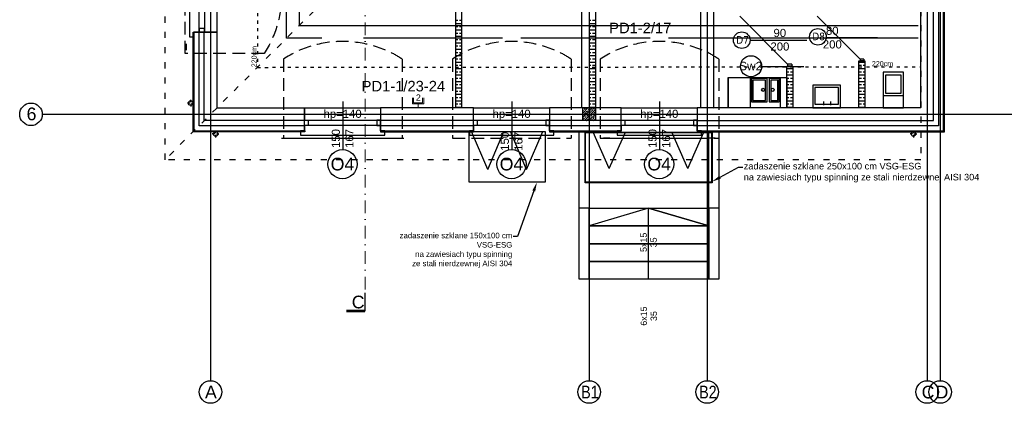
# Model space of a CAD drawing. Header units: millimetres. Extents: x -7023 to 53801, y 9849 to 33561.
# Tile 129 of 256: x 14311 to 16251, y 15053 to 15809. Entities that reach past the tile are written whole.
import ezdxf
from ezdxf.enums import TextEntityAlignment as Align

# ---------------------------------------------------------------- set-up
doc = ezdxf.new("R2010")
doc.units = ezdxf.units.MM
for name, pattern in [('ACAD_ISO03W100', [30, 12, -18]), ('DASHDOT', [1, 0.5, -0.25, 0, -0.25]), ('DASHED2', [0.375, 0.25, -0.125])]:
    doc.linetypes.add(name, pattern=pattern)
doc.layers.add('.IE_podklad', color=252, linetype='Continuous')
doc.layers.add('IE_LAN', color=5, linetype='Continuous', lineweight=9)
doc.styles.add('Arial', font='arial.ttf', dxfattribs={"height": 125})
doc.styles.add('Opisowy', font='arial.ttf')
doc.styles.get("Standard").update_dxf_attribs({"font": 'arial.ttf'})
doc.linetypes.add('ZIGZAG', pattern='A,0.00254,-5.08,[131,ltypeshp.shx,S=5.08,R=0,X=-5.08,Y=0],-10.16,[131,ltypeshp.shx,S=5.08,R=180,X=5.08,Y=0],-5.08', length=20.32254)

# ---------------------------------------------------------------- blocks, each defined once
blk = doc.blocks.new('*U62')
at = {"layer": 'IE_LAN', "lineweight": 20}
for p, q in [((-13644.9, -15940.4), (-13644.9, -15928.5)), ((-13622.5, -15940.4), (-13644.9, -15940.4)), ((-13642.6, -15938), (-13642.6, -15928.5)), ((-13624.7, -15938), (-13642.6, -15938)), ((-13633.7, -15947.6), (-13633.7, -15940.4)), ((-13624.7, -15938), (-13624.7, -15928.5)), ((-13622.5, -15940.4), (-13622.5, -15928.5))]:
    blk.add_line(p, q, dxfattribs=at)
at = {"layer": 'IE_LAN', "ltscale": 25, "insert": (-13638, -15921.5), "char_height": 12.39, "attachment_point": 1}
blk.add_mtext_dynamic_manual_height_columns('{\\C256;2}', width=0.263, gutter_width=62, heights=[-12.4], dxfattribs=at)

msp = doc.modelspace()

# ---------------------------------------------------------------- linework, layer by layer
at = {"layer": '.IE_podklad', "ltscale": 25}
for p, q in [((14687.4, 17190), (14687.4, 15097.9)), ((15433.4, 17190), (15433.4, 15097.9)), ((15665.9, 17190), (15665.9, 15097.9)), ((16099.4, 17190), (16099.4, 15097.9)), ((16124.9, 17190), (16124.9, 15097.9)), ((14357.9, 15622.7), (17656.9, 15622.7))]:
    msp.add_line(p, q, dxfattribs=at)
at = {"layer": '.IE_podklad', "linetype": 'ACAD_ISO03W100'}
for p, q in [((14597.9, 15533.2), (14597.9, 16842.2)), ((16086.9, 16458.2), (16086.9, 15533.2)), ((15060.4, 15995.7), (14597.9, 15533.2)), ((16086.9, 15533.2), (14597.9, 15533.2))]:
    msp.add_line(p, q, dxfattribs=at)
at = {"layer": '.IE_podklad', "linetype": 'ACAD_ISO03W100', "ltscale": 0.5}
for p, q in [((14779.7, 16842.2), (14779.7, 15715.2)), ((14779.7, 15715.2), (16086.8, 15716.4))]:
    msp.add_line(p, q, dxfattribs=at)
at = {"layer": '.IE_podklad'}
for p, q in [((14862.4, 16836.7), (14862.4, 15797.7)), ((15170.9, 15635.2), (15170.9, 16135.2)), ((15182.9, 15635.2), (15182.9, 16135.2)), ((15433.4, 16135.2), (15433.4, 15635.2)), ((15445.9, 16063.2), (15445.9, 15635.2)), ((14699.6, 15933.6), (14699.6, 15784.2)), ((16111.9, 15610.2), (16111.9, 15920.8)), ((16131.9, 15590.2), (16131.9, 15920.8)), ((16133.9, 15588.2), (16133.9, 15920.8)), ((14837.4, 15772.7), (14837.4, 15841.1)), ((16086.9, 15635.2), (16086.7, 15841.7)), ((15824.5, 15721.7), (15730.5, 15815.7)), ((15967.2, 15731.3), (15882.5, 15816.1)), ((14862.4, 15797.7), (16081.4, 15797.7)), ((15170.9, 15808.1), (15174.5, 15808.1)), ((15170.9, 15801.8), (15182.9, 15801.8)), ((15170.9, 15795.4), (15174.5, 15795.4)), ((15177.7, 15808.1), (15182.9, 15808.1)), ((15177.7, 15795.4), (15182.9, 15795.4)), ((15433.4, 15808.1), (15437, 15808.1)), ((15433.4, 15801.8), (15445.4, 15801.8)), ((15433.4, 15795.4), (15437, 15795.4)), ((15440.2, 15808.1), (15445.4, 15808.1)), ((15440.2, 15795.4), (15445.4, 15795.4)), ((14652.9, 15588.2), (14652.9, 15784.2)), ((14652.9, 15784.2), (14654.9, 15784.2)), ((14699.6, 15784.2), (14654.6, 15784.2)), ((14674.6, 15784.2), (14654.6, 15784.2)), ((14654.6, 15784.2), (14654.6, 15610.2)), ((14906.7, 15772.7), (14837.4, 15772.7)), ((15262.6, 15772.7), (14988.9, 15772.7)), ((15170.9, 15789.1), (15182.9, 15789.1)), ((15170.9, 15782.7), (15174.5, 15782.7)), ((15170.9, 15776.4), (15182.9, 15776.4)), ((15177.7, 15782.7), (15182.9, 15782.7)), ((15553.6, 15772.7), (15299, 15772.7)), ((15433.4, 15789.1), (15445.4, 15789.1)), ((15433.4, 15782.7), (15437, 15782.7)), ((15433.4, 15776.4), (15445.4, 15776.4)), ((15440.2, 15782.7), (15445.4, 15782.7)), ((16081.4, 15772.7), (15590, 15772.7)), ((15900.5, 15773.7), (16001.7, 15773.7)), ((14640.4, 15749.2), (14640.4, 15761.7)), ((15170.9, 15770), (15174.5, 15770)), ((15170.9, 15763.7), (15182.9, 15763.7)), ((15170.9, 15757.3), (15174.5, 15757.3)), ((15177.7, 15770), (15182.9, 15770)), ((15177.7, 15757.3), (15182.9, 15757.3)), ((15433.4, 15770), (15437, 15770)), ((15433.4, 15763.7), (15445.4, 15763.7)), ((15433.4, 15757.3), (15437, 15757.3)), ((15440.2, 15770), (15445.4, 15770)), ((15440.2, 15757.3), (15445.4, 15757.3)), ((15750.4, 15768.7), (15862.6, 15768.7)), ((15170.9, 15751), (15182.9, 15751)), ((15170.9, 15744.6), (15174.5, 15744.6)), ((15170.9, 15738.3), (15182.9, 15738.3)), ((15177.7, 15744.6), (15182.9, 15744.6)), ((15433.4, 15751), (15445.4, 15751)), ((15433.4, 15744.6), (15437, 15744.6)), ((15433.4, 15738.3), (15445.4, 15738.3)), ((15440.2, 15744.6), (15445.4, 15744.6)), ((15170.9, 15731.9), (15174.5, 15731.9)), ((15170.9, 15725.6), (15182.9, 15725.6)), ((15170.9, 15719.2), (15174.5, 15719.2)), ((15177.7, 15731.9), (15182.9, 15731.9)), ((15177.7, 15719.2), (15182.9, 15719.2)), ((15433.4, 15731.9), (15437, 15731.9)), ((15433.4, 15725.6), (15445.4, 15725.6)), ((15433.4, 15719.2), (15437, 15719.2)), ((15440.2, 15731.9), (15445.4, 15731.9)), ((15440.2, 15719.2), (15445.4, 15719.2)), ((15772.8, 15717), (15856.4, 15717)), ((15822.9, 15635.2), (15822.9, 15717.7)), ((15822.9, 15717.7), (15834.9, 15717.7)), ((15824.5, 15721.7), (15824.5, 15717.7)), ((15832.5, 15721.7), (15824.5, 15721.7)), ((15832.5, 15717.7), (15824.5, 15717.7)), ((15832.5, 15721.7), (15832.5, 15717.7)), ((15834.9, 15717.7), (15834.9, 15635.2)), ((15964.9, 15635.2), (15964.9, 15727.7)), ((15964.9, 15727.7), (15976.9, 15727.7)), ((15964.9, 15725.6), (15976.9, 15725.6)), ((15964.9, 15719.2), (15970.1, 15719.2)), ((15967.2, 15731.3), (15967.2, 15727.7)), ((15974.5, 15731.3), (15967.2, 15731.3)), ((15974.5, 15727.7), (15967.2, 15727.7)), ((15973.3, 15719.2), (15976.9, 15719.2)), ((15974.5, 15731.3), (15974.5, 15727.7)), ((15976.9, 15727.7), (15976.9, 15635.2)), ((15170.9, 15712.9), (15182.9, 15712.9)), ((15170.9, 15706.5), (15174.5, 15706.5)), ((15170.9, 15700.2), (15182.9, 15700.2)), ((15177.7, 15706.5), (15182.9, 15706.5)), ((15433.4, 15712.9), (15445.4, 15712.9)), ((15433.4, 15706.5), (15437, 15706.5)), ((15433.4, 15700.2), (15445.4, 15700.2)), ((15440.2, 15706.5), (15445.4, 15706.5)), ((15707.2, 15635.2), (15707.2, 15695.2)), ((15707.2, 15695.2), (15707.2, 15695.2)), ((15707.2, 15695.2), (15707.2, 15635.2)), ((15707.2, 15635.2), (15707.2, 15695.2)), ((15707.2, 15695.2), (15812.7, 15695.2)), ((15812.7, 15695.2), (15812.7, 15695.2)), ((15812.7, 15695.2), (15812.7, 15695.2)), ((15812.7, 15695.2), (15822.9, 15695.2)), ((15822.9, 15712.9), (15834.9, 15712.9)), ((15822.9, 15706.5), (15827.2, 15706.5)), ((15822.9, 15700.2), (15834.9, 15700.2)), ((15822.9, 15695.2), (15822.9, 15635.2)), ((15822.9, 15635.2), (15822.9, 15695.2)), ((15822.9, 15695.2), (15822.9, 15695.2)), ((15822.9, 15695.2), (15822.9, 15635.2)), ((15830.4, 15706.5), (15834.9, 15706.5)), ((15964.9, 15712.9), (15976.9, 15712.9)), ((15964.9, 15706.5), (15970.1, 15706.5)), ((15964.9, 15700.2), (15976.9, 15700.2)), ((15973.3, 15706.5), (15976.9, 15706.5)), ((15170.9, 15693.8), (15174.5, 15693.8)), ((15170.9, 15687.5), (15182.9, 15687.5)), ((15170.9, 15681.1), (15174.5, 15681.1)), ((15177.7, 15693.8), (15182.9, 15693.8)), ((15177.7, 15681.1), (15182.9, 15681.1)), ((15433.4, 15693.8), (15437, 15693.8)), ((15433.4, 15687.5), (15445.4, 15687.5)), ((15433.4, 15681.1), (15437, 15681.1)), ((15440.2, 15693.8), (15445.4, 15693.8)), ((15440.2, 15681.1), (15445.4, 15681.1)), ((15822.9, 15693.8), (15827.2, 15693.8)), ((15822.9, 15687.5), (15834.9, 15687.5)), ((15822.9, 15681.1), (15827.2, 15681.1)), ((15830.4, 15693.8), (15834.9, 15693.8)), ((15830.4, 15681.1), (15834.9, 15681.1)), ((15964.9, 15693.8), (15970.1, 15693.8)), ((15964.9, 15687.5), (15976.9, 15687.5)), ((15964.9, 15681.1), (15970.1, 15681.1)), ((15973.3, 15693.8), (15976.9, 15693.8)), ((15973.3, 15681.1), (15976.9, 15681.1)), ((15170.9, 15674.8), (15182.9, 15674.8)), ((15170.9, 15668.4), (15174.5, 15668.4)), ((15170.9, 15662.1), (15182.9, 15662.1)), ((15177.7, 15668.4), (15182.9, 15668.4)), ((15433.4, 15674.8), (15445.4, 15674.8)), ((15433.4, 15668.4), (15437, 15668.4)), ((15433.4, 15662.1), (15445.4, 15662.1)), ((15440.2, 15668.4), (15445.4, 15668.4)), ((15822.9, 15674.8), (15834.9, 15674.8)), ((15822.9, 15668.4), (15827.2, 15668.4)), ((15822.9, 15662.1), (15834.9, 15662.1)), ((15830.4, 15668.4), (15834.9, 15668.4)), ((15964.9, 15674.8), (15976.9, 15674.8)), ((15964.9, 15668.4), (15970.1, 15668.4)), ((15964.9, 15662.1), (15976.9, 15662.1)), ((15973.3, 15668.4), (15976.9, 15668.4)), ((14947.8, 15647.8), (14947.8, 15553.1)), ((15170.9, 15655.7), (15174.5, 15655.7)), ((15170.9, 15649.4), (15182.9, 15649.4)), ((15170.9, 15643), (15174.5, 15643)), ((15170.9, 15636.7), (15182.9, 15636.7)), ((15177.7, 15655.7), (15182.9, 15655.7)), ((15177.7, 15643), (15182.9, 15643)), ((15280.8, 15647.8), (15280.8, 15553.1)), ((15433.4, 15655.7), (15437, 15655.7)), ((15433.4, 15649.4), (15445.4, 15649.4)), ((15433.4, 15643), (15437, 15643)), ((15433.4, 15636.7), (15445.4, 15636.7)), ((15440.2, 15655.7), (15445.4, 15655.7)), ((15440.2, 15643), (15445.4, 15643)), ((15571.8, 15647.8), (15571.8, 15553.1)), ((15822.9, 15655.7), (15827.2, 15655.7)), ((15822.9, 15649.4), (15834.9, 15649.4)), ((15822.9, 15643), (15827.2, 15643)), ((15822.9, 15636.7), (15834.9, 15636.7)), ((15830.4, 15655.7), (15834.9, 15655.7)), ((15830.4, 15643), (15834.9, 15643)), ((15895.8, 15640.4), (15895.8, 15647.9)), ((15909.5, 15640.4), (15909.5, 15647.9)), ((15964.9, 15655.7), (15970.1, 15655.7)), ((15964.9, 15649.4), (15976.9, 15649.4)), ((15964.9, 15643), (15970.1, 15643)), ((15964.9, 15636.7), (15976.9, 15636.7)), ((15973.3, 15655.7), (15976.9, 15655.7)), ((15973.3, 15643), (15976.9, 15643)), ((14872.5, 15590.2), (14872.5, 15635.2)), ((14873.1, 15635.2), (15022.5, 15635.2)), ((15022.5, 15635.2), (15022.5, 15610.2)), ((15205.5, 15635.2), (15022.5, 15635.2)), ((15022.5, 15635.2), (15022.5, 15590.2)), ((15205.5, 15590.2), (15205.5, 15635.2)), ((15205.5, 15610.2), (15205.5, 15635.2)), ((15206.1, 15635.2), (15355.5, 15635.2)), ((15355.5, 15635.2), (15355.5, 15590.2)), ((15355.5, 15635.2), (15355.5, 15610.2)), ((15496.5, 15635.2), (15355.5, 15635.2)), ((15420.9, 15634), (15422, 15635.2)), ((15420.9, 15625), (15431, 15635.2)), ((15420.9, 15616.1), (15440, 15635.2)), ((15420.9, 15635.2), (15445.9, 15635.2)), ((15420.9, 15610.2), (15420.9, 15635.2)), ((15420.9, 15629.5), (15422.2, 15630.9)), ((15421.1, 15620.8), (15423.3, 15623)), ((15423.3, 15632), (15425.6, 15634.3)), ((15424, 15610.2), (15445.9, 15632.1)), ((15424.5, 15624.2), (15426.7, 15626.4)), ((15425.6, 15616.3), (15427.8, 15618.5)), ((15427.8, 15627.5), (15430.1, 15629.8)), ((15428.9, 15619.7), (15431.2, 15621.9)), ((15431.2, 15630.9), (15433.4, 15633.1)), ((15432.3, 15623), (15434.6, 15625.3)), ((15433, 15610.2), (15445.9, 15623.1)), ((15433.4, 15615.2), (15435.7, 15617.4)), ((15434.6, 15634.3), (15435.5, 15635.2)), ((15435.7, 15626.4), (15437.9, 15628.6)), ((15436.8, 15618.5), (15439, 15620.8)), ((15439, 15629.8), (15441.3, 15632)), ((15440.2, 15621.9), (15442.4, 15624.2)), ((15442.4, 15633.1), (15444.5, 15635.2)), ((15443.5, 15625.3), (15445.8, 15627.5)), ((15444.7, 15617.4), (15445.9, 15618.6)), ((15445.9, 15635.2), (15445.9, 15610.2)), ((15496.5, 15610.2), (15496.5, 15635.2)), ((15496.5, 15590.2), (15496.5, 15635.2)), ((15497.1, 15635.2), (15646.5, 15635.2)), ((16086.9, 15635.2), (15646.5, 15635.2)), ((15646.5, 15635.2), (15646.5, 15610.2)), ((15646.5, 15635.2), (15646.5, 15590.2)), ((14654.6, 15610.2), (14654.6, 15590.2)), ((14872.5, 15590.2), (14872.5, 15610.2)), ((15205.5, 15610.2), (15022.5, 15610.2)), ((15022.5, 15610.2), (15022.5, 15590.2)), ((15205.5, 15590.2), (15205.5, 15610.2)), ((15496.5, 15610.2), (15355.5, 15610.2)), ((15355.5, 15610.2), (15355.5, 15590.2)), ((15420.9, 15611.6), (15421.1, 15611.8)), ((15445.9, 15610.2), (15420.9, 15610.2)), ((15422.2, 15612.9), (15424.5, 15615.2)), ((15428.5, 15610.2), (15428.9, 15610.7)), ((15430.1, 15611.8), (15432.3, 15614.1)), ((15437.9, 15610.7), (15440.2, 15612.9)), ((15441.3, 15614.1), (15443.5, 15616.3)), ((15441.9, 15610.2), (15445.9, 15614.1)), ((15496.5, 15590.2), (15496.5, 15610.2)), ((15646.5, 15610.2), (16111.9, 15610.2)), ((15646.5, 15610.2), (15646.5, 15590.2)), ((14873.1, 15588.2), (14652.9, 15588.2)), ((14654.6, 15590.2), (14872.5, 15590.2)), ((14873.1, 15590.2), (14873.1, 15588.2)), ((15022.5, 15590.2), (15205.5, 15590.2)), ((15022.5, 15590.2), (15022.5, 15588.2)), ((15022.5, 15588.2), (15205.5, 15588.2)), ((15196.9, 15588.7), (15346.9, 15588.7)), ((15196.9, 15488.7), (15196.9, 15588.7)), ((15233.6, 15513.7), (15201.9, 15588.7)), ((15205.5, 15588.2), (15205.5, 15590.2)), ((15233.6, 15513.7), (15265.4, 15588.7)), ((15310.1, 15513.7), (15278.3, 15588.7)), ((15310.1, 15513.7), (15341.9, 15588.7)), ((15346.9, 15588.7), (15346.9, 15488.7)), ((15355.5, 15590.2), (15496.5, 15590.2)), ((15355.5, 15590.2), (15355.5, 15588.2)), ((15355.5, 15588.2), (15496.5, 15588.2)), ((15413.9, 15588.2), (15433.5, 15588.2)), ((15413.9, 15297.8), (15413.9, 15588.2)), ((15433.5, 15588.2), (15433.5, 15297.8)), ((15496.5, 15588.2), (15496.5, 15590.2)), ((15646.5, 15590.2), (16131.9, 15590.2)), ((15646.5, 15590.2), (15646.5, 15588.2)), ((15646.5, 15588.2), (16131.9, 15588.2)), ((15669.5, 15588.2), (15689.2, 15588.2)), ((15669.5, 15297.8), (15669.5, 15588.2)), ((15689.2, 15588.2), (15689.2, 15297.8)), ((16131.9, 15588.2), (16133.9, 15588.2)), ((14827.4, 15575.7), (15068.2, 15575.7)), ((15474.2, 15575.7), (15461.7, 15575.7)), ((15474.2, 15575.7), (15669.4, 15575.7)), ((15681.9, 15575.7), (15669.4, 15575.7)), ((15346.9, 15488.7), (15196.9, 15488.7)), ((15433.4, 15437.8), (15413.9, 15437.8)), ((15433.5, 15437.8), (15669.5, 15437.8)), ((15433.5, 15402.8), (15433.5, 15437.8)), ((15550.7, 15437.8), (15433.5, 15402.8)), ((15550.7, 15297.8), (15550.7, 15437.8)), ((15550.7, 15437.8), (15669.5, 15402.8)), ((15669.5, 15402.8), (15550.7, 15437.8)), ((15669.5, 15437.8), (15669.5, 15402.8)), ((15688.9, 15437.8), (15669.5, 15437.8)), ((15669.5, 15402.8), (15433.5, 15402.8)), ((15433.5, 15402.8), (15669.5, 15402.8)), ((15433.5, 15367.8), (15433.5, 15402.8)), ((15669.5, 15402.8), (15669.5, 15367.8)), ((15669.5, 15367.8), (15433.5, 15367.8)), ((15433.5, 15367.8), (15669.5, 15367.8)), ((15433.5, 15332.8), (15433.5, 15367.8)), ((15669.5, 15367.8), (15669.5, 15332.8)), ((15669.5, 15332.8), (15433.5, 15332.8)), ((15433.5, 15332.8), (15669.5, 15332.8)), ((15433.5, 15297.8), (15433.5, 15332.8)), ((15669.5, 15332.8), (15669.5, 15297.8)), ((15433.5, 15297.8), (15413.9, 15297.8)), ((15669.5, 15297.8), (15433.5, 15297.8)), ((15689.2, 15297.8), (15669.5, 15297.8))]:
    msp.add_line(p, q, dxfattribs=at)
at = {"layer": '.IE_podklad', "ltscale": 0.5}
for p, q in [((15653.3, 15635.9), (15653.4, 16356.2)), ((15678.4, 16356.2), (15678.3, 15634.5)), ((15418.5, 16135.2), (15418.5, 15635.2)), ((15678.3, 15634.5), (15653.3, 15635.9))]:
    msp.add_line(p, q, dxfattribs=at)
at = {"layer": '.IE_podklad', "linetype": 'DASHED2', "ltscale": 100}
for p, q in [((14637.2, 15742.3), (14637.2, 15976.2)), ((14792.9, 15742.3), (14637.2, 15742.3)), ((14830.9, 15731.4), (14830.9, 15575.7)), ((15064.7, 15731.4), (15064.7, 15575.7)), ((15163.9, 15731.4), (15163.9, 15575.7)), ((15397.7, 15731.4), (15397.7, 15575.7)), ((15454.9, 15731.4), (15454.9, 15575.7)), ((15688.7, 15731.4), (15688.7, 15575.7)), ((14830.9, 15575.7), (15064.7, 15575.7)), ((15163.9, 15575.7), (15397.7, 15575.7)), ((15454.9, 15575.7), (15688.7, 15575.7))]:
    msp.add_line(p, q, dxfattribs=at)
at = {"layer": '.IE_podklad', "linetype": 'ZIGZAG'}
for p, q in [((16122.1, 15920.8), (16122.1, 15600.2)), ((14665, 15600.2), (14665, 15784.6)), ((14872.5, 15600.2), (14665, 15600.2)), ((15205.5, 15600.2), (15022.5, 15600.2)), ((15496.5, 15600.2), (15355.5, 15600.2)), ((16122.1, 15600.2), (15646.5, 15600.2))]:
    msp.add_line(p, q, dxfattribs=at)
at = {"layer": '.IE_podklad', "lineweight": 30}
for p, q in [((14674.6, 15610.2), (14674.6, 15784.2)), ((14674.6, 15610.2), (14674.6, 15784.2)), ((14674.6, 15784.2), (14699.9, 15784.2)), ((14699.9, 15784.2), (14699.9, 15635.2)), ((14699.9, 15635.2), (14872.5, 15635.2)), ((14872.5, 15635.2), (14872.5, 15610.2)), ((14872.5, 15610.2), (14674.6, 15610.2))]:
    msp.add_line(p, q, dxfattribs=at)
at = {"layer": '.IE_podklad', "linetype": 'Continuous'}
for p, q in [((14646.8, 15644.8), (14641.8, 15644.8)), ((14648.5, 15646.5), (14648.5, 15651.5)), ((14648.5, 15643.1), (14648.5, 15638.1)), ((14650.2, 15644.8), (14655.2, 15644.8)), ((14695.7, 15584), (14690.7, 15584)), ((14697.4, 15585.7), (14697.4, 15590.7)), ((14697.4, 15582.3), (14697.4, 15577.3)), ((14699.1, 15584), (14704.1, 15584)), ((16070.7, 15584), (16065.7, 15584)), ((16072.4, 15585.7), (16072.4, 15590.7)), ((16072.4, 15582.3), (16072.4, 15577.3)), ((16074.1, 15584), (16079.1, 15584))]:
    msp.add_line(p, q, dxfattribs=at)
at = {"layer": '.IE_podklad', "linetype": 'ByBlock'}
for p, q in [((15425.5, 15587.8), (15675.5, 15587.8)), ((15425.5, 15487.8), (15425.5, 15587.8)), ((15426.5, 15586.8), (15674.5, 15586.8)), ((15426.5, 15488.8), (15426.5, 15586.8)), ((15473.1, 15516.1), (15441.3, 15587.8)), ((15473.1, 15516.1), (15504.9, 15587.8)), ((15627.9, 15516.1), (15596.1, 15587.8)), ((15627.9, 15516.1), (15659.7, 15587.8)), ((15674.5, 15586.8), (15674.5, 15488.8)), ((15675.5, 15587.8), (15675.5, 15487.8)), ((15675.5, 15487.8), (15425.5, 15487.8)), ((15674.5, 15488.8), (15426.5, 15488.8))]:
    msp.add_line(p, q, dxfattribs=at)
at = {"layer": '.IE_podklad', "linetype": 'ByBlock', "lineweight": -2}
for p, q in [((15728, 15518.7), (15736, 15518.7)), ((15292, 15382.3), (15284, 15382.3))]:
    msp.add_line(p, q, dxfattribs=at)
at = {"layer": '.IE_podklad', "linetype": 'DASHDOT', "lineweight": 13, "ltscale": 50}
msp.add_lwpolyline([(14991.8, 17156.5), (14991.8, 15271)], dxfattribs=at)
at = {"layer": '.IE_podklad'}
for points in [[(14654.6, 15934.2), (14654.6, 15942.2), (14645.7, 15942.2), (14645.7, 15775.6), (14654.6, 15775.6), (14654.6, 15784.2), (14664.8, 15784.2), (14664.8, 15934.2)], [(14675.4, 15934.2), (14675.4, 15784.2), (14664.8, 15784.2), (14664.8, 15934.2)], [(14675.4, 15784.2), (14675.4, 15791.4), (14664.8, 15791.4), (14664.8, 15784.2)], [(15810.1, 15695.2), (15810.1, 15635.2), (15751.1, 15635.2), (15751.1, 15695.2)], [(16012.8, 15705.7), (16012.8, 15635.7), (16052.8, 15635.7), (16052.8, 15705.7)], [(16047.8, 15700.7), (16047.8, 15663.8), (16017.8, 15663.8), (16017.8, 15700.7)], [(15784.1, 15693.2), (15753.1, 15693.2), (15753.1, 15647.2), (15784.1, 15647.2)], [(15781.1, 15690.2), (15756.1, 15690.2), (15756.1, 15650.2), (15781.1, 15650.2)], [(15808.1, 15693.2), (15788.1, 15693.2), (15788.1, 15647.2), (15808.1, 15647.2)], [(15805.1, 15690.2), (15791.1, 15690.2), (15791.1, 15650.2), (15805.1, 15650.2)], [(15874, 15635.2), (15929, 15635.2), (15929, 15679.9), (15874, 15679.9)], [(15878.2, 15642.7), (15924.9, 15642.7), (15924.9, 15675.7), (15878.2, 15675.7)], [(16052.8, 15635.7), (16052.8, 15658.8), (16012.8, 15658.8), (16012.8, 15635.7)], [(14872.5, 15590.2), (14864.5, 15590.2), (14864.5, 15581.4), (15031.1, 15581.4), (15031.1, 15590.2), (15022.5, 15590.2), (15022.5, 15600.4), (14872.5, 15600.4)], [(14872.5, 15611), (15022.5, 15611), (15022.5, 15600.4), (14872.5, 15600.4)], [(14872.5, 15611), (14879.7, 15611), (14879.7, 15600.4), (14872.5, 15600.4)], [(15022.5, 15611), (15015.3, 15611), (15015.3, 15600.4), (15022.5, 15600.4)], [(15205.5, 15590.2), (15197.5, 15590.2), (15197.5, 15581.4), (15364.1, 15581.4), (15364.1, 15590.2), (15355.5, 15590.2), (15355.5, 15600.4), (15205.5, 15600.4)], [(15205.5, 15611), (15355.5, 15611), (15355.5, 15600.4), (15205.5, 15600.4)], [(15205.5, 15611), (15212.7, 15611), (15212.7, 15600.4), (15205.5, 15600.4)], [(15355.5, 15611), (15348.3, 15611), (15348.3, 15600.4), (15355.5, 15600.4)], [(15496.5, 15590.2), (15488.5, 15590.2), (15488.5, 15581.4), (15655.1, 15581.4), (15655.1, 15590.2), (15646.5, 15590.2), (15646.5, 15600.4), (15496.5, 15600.4)], [(15496.5, 15611), (15646.5, 15611), (15646.5, 15600.4), (15496.5, 15600.4)], [(15496.5, 15611), (15503.7, 15611), (15503.7, 15600.4), (15496.5, 15600.4)], [(15646.5, 15611), (15639.3, 15611), (15639.3, 15600.4), (15646.5, 15600.4)]]:
    msp.add_lwpolyline(points, close=True, dxfattribs=at)
at = {"layer": '.IE_podklad', "linetype": 'ByBlock', "lineweight": -2}
for points in [[(15691.3, 15498.6), (15728, 15518.7)], [(15324.3, 15471.8), (15292, 15382.3)]]:
    msp.add_lwpolyline(points, dxfattribs=at)
at = {"layer": '.IE_podklad', "lineweight": 30, "ltscale": 25}
msp.add_lwpolyline([(14991.8, 15235.1), (14991.8, 15271)], dxfattribs=at)
at = {"layer": '.IE_podklad', "ltscale": 25, "const_width": 5}
msp.add_lwpolyline([(14954.8, 15235.1), (14991.8, 15235.1)], dxfattribs=at)
at = {"layer": '.IE_podklad', "linetype": 'Continuous'}
for centre, radius in [((15734.1, 15768.7), 16.3), ((15884.2, 15775.3), 16.3), ((14333.7, 15622.7), 22.2), ((14648.5, 15644.8), 4.5), ((14697.4, 15584), 4.5), ((16072.4, 15584), 4.5), ((14687.4, 15075.7), 22.2), ((15433.4, 15075.7), 22.2), ((15665.9, 15075.7), 22.2), ((16099.4, 15075.7), 22.2), ((16124.9, 15075.7), 22.2)]:
    msp.add_circle(centre, radius, dxfattribs=at)
at = {"layer": '.IE_podklad'}
for centre, radius in [((15752.5, 15717.4), 20.8), ((15776.3, 15670.9), 3), ((15795.1, 15670.9), 3), ((14947.5, 15524.4), 28.7), ((15280.5, 15524.4), 28.7), ((15571.5, 15524.4), 28.7)]:
    msp.add_circle(centre, radius, dxfattribs=at)
at = {"layer": '.IE_podklad', "linetype": 'DASHED2', "ltscale": 100}
for points, start_tangent, end_tangent in [([(14792.9, 15976.2), (14818.8, 15920.2), (14827.7, 15859.3), (14818.8, 15798.3), (14792.9, 15742.3)], (0.583316, -0.812245), (-0.555737, -0.831358)), ([(15064.7, 15731.4), (15008.8, 15757.3), (14947.8, 15766.2), (14886.8, 15757.3), (14830.9, 15731.4)], (-0.812245, 0.583316), (-0.831358, -0.555737)), ([(15397.7, 15731.4), (15341.8, 15757.3), (15280.8, 15766.2), (15219.8, 15757.3), (15163.9, 15731.4)], (-0.812245, 0.583316), (-0.831358, -0.555737)), ([(15688.7, 15731.4), (15632.8, 15757.3), (15571.8, 15766.2), (15510.8, 15757.3), (15454.9, 15731.4)], (-0.812245, 0.583316), (-0.831358, -0.555737))]:
    msp.add_spline(points, degree=3, dxfattribs=dict(at, start_tangent=start_tangent, end_tangent=end_tangent))
at = {"layer": '.IE_podklad'}
for points in [[(15692.8, 15496), (15675.5, 15490), (15689.9, 15501.3)], [(15321.5, 15472.8), (15330.5, 15488.7), (15327.2, 15470.8)]]:
    msp.add_solid(points, dxfattribs=at)

# ---------------------------------------------------------------- block references
at = {"layer": 'IE_LAN', "ltscale": 25}
msp.add_blockref('*U62', (28730.1, 31583.4), dxfattribs=at)

# ---------------------------------------------------------------- texts
at = {"layer": '.IE_podklad', "linetype": 'Continuous', "style": 'Opisowy'}
for s, height, p in [('80', 16, (15900, 15779.2)), ('90', 16, (15796.7, 15775)), ('200', 16, (15790.6, 15748.3)), ('200', 16, (15893.9, 15752.4)), ('Sw2', 16.64, (15729.1, 15709.5)), ('O4', 25, (14924.1, 15512.2)), ('O4', 25, (15257.1, 15512.2)), ('O4', 25, (15548.1, 15512.2))]:
    msp.add_text(s, height=height, dxfattribs=at).set_placement(p)
at = {"layer": '.IE_podklad', "linetype": 'Continuous', "lineweight": 9, "ltscale": 50, "style": 'Opisowy'}
for rotation, p in [(90, (14778.2, 15715.3)), (360, (15990.6, 15717.4))]:
    msp.add_text('220cm', height=10, rotation=rotation, dxfattribs=at).set_placement(p)
at = {"layer": '.IE_podklad', "linetype": 'Continuous'}
for s, height, rotation, style, p in [('hp=140', 16, 360, 'Opisowy', (14910, 15615.7)), ('hp=140', 16, 360, 'Opisowy', (15243, 15615.7)), ('hp=140', 16, 360, 'Opisowy', (15534, 15615.7)), ('150', 16, 90, 'Opisowy', (14942.3, 15556.4)), ('167', 16, 90, 'Opisowy', (14969.1, 15556.4)), ('150', 16, 90, 'Opisowy', (15275.3, 15550.9)), ('167', 16, 90, 'Opisowy', (15302.1, 15550.9)), ('150', 16, 90, 'Opisowy', (15566.3, 15556.4)), ('167', 16, 90, 'Opisowy', (15593.1, 15556.4)), ('5x15', 12.5, 90, 'Arial', (15547, 15351.6)), ('35', 12.5, 90, 'Arial', (15566.7, 15360.8)), ('6x15', 12.5, 90, 'Arial', (15547.3, 15206.3)), ('35', 12.5, 90, 'Arial', (15566.9, 15215.5))]:
    msp.add_text(s, height=height, rotation=rotation, dxfattribs=dict(at, style=style)).set_placement(p)
at = {"layer": '.IE_podklad', "attachment_point": 1}
for s, insert, char_height, width in [('{\\fTahoma|b0|i0|c238|p34;D7}', (15723.2, 15776.7), 15, 230.441), ('{\\fTahoma|b0|i0|c238|p34;D8}', (15873.1, 15783.6), 15, 230.441), ('6', (14325, 15636), 25, 30.102), ('{\\fArial|b0|i0|c238|p34;A}', (14676.5, 15088.1), 25, 492.116), ('{\\W0.8;B1}', (15417.9, 15088.1), 25, 492.116), ('{\\W0.8;B2}', (15650.4, 15088.1), 25, 492.116), ('C', (16088.5, 15088.1), 25, 492.116), ('D', (16116, 15088.1), 25, 492.116)]:
    msp.add_mtext(s, dxfattribs=dict(at, insert=insert, char_height=char_height, width=width))
at = {"layer": '.IE_podklad'}
for s, insert, char_height, attachment_point in [('\\pxql;zadaszenie szklane 250x100 cm VSG-ESG\\Pna zawiesiach typu spinning ze stali nierdzewnej AISI 304', (15738, 15527.1), 13, 1), ('\\pxqr;zadaszenie szklane 150x100 cm \\PVSG-ESG\\Pna zawiesiach typu spinning\\P ze stali nierdzewnej AISI 304', (15282, 15389.5), 11, 3)]:
    msp.add_mtext(s, dxfattribs=dict(at, insert=insert, char_height=char_height, attachment_point=attachment_point))
at = {"layer": '.IE_podklad', "ltscale": 25, "insert": (14965.7, 15240.1), "char_height": 25, "attachment_point": 7, "style": 'Arial'}
msp.add_mtext_dynamic_manual_height_columns('C', width=190.33, gutter_width=1, heights=[-25.9], dxfattribs=at)
at = {"layer": 'IE_LAN', "color": 5, "linetype": 'Continuous'}
for s, height, p in [('PD1-2/17', 20.78, (15472.9, 15803.1)), ('PD1-1/23-24', 20.777, (14985.1, 15688.6))]:
    msp.add_text(s, height=height, dxfattribs=at).set_placement(p, align=Align.TOP_LEFT)

doc.saveas('drawing.dxf')
